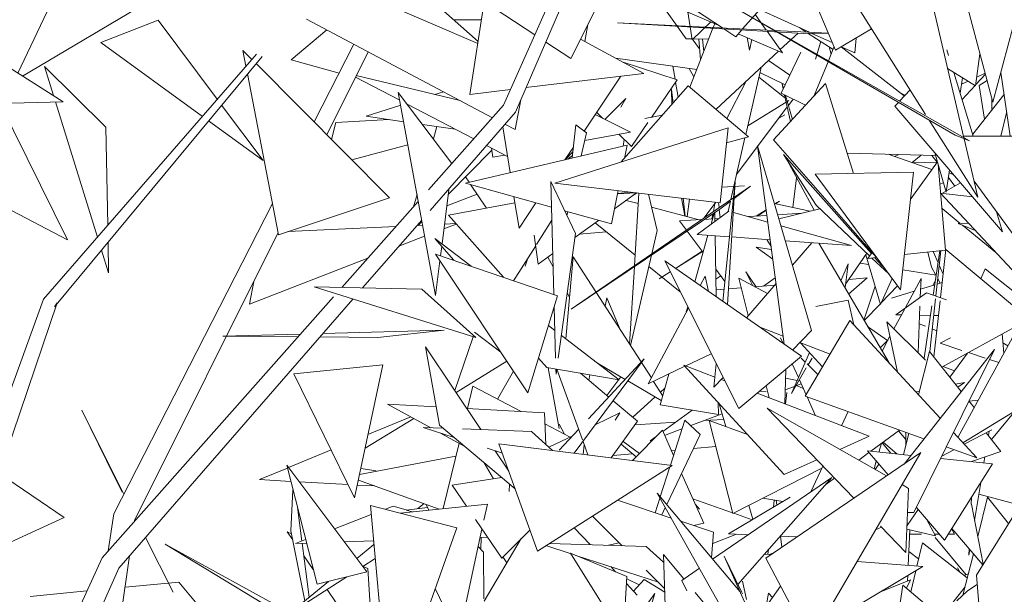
# Model space of a CAD drawing. Header units: metres. Extents: x -14.5 to 13.2, y -19 to 3.3.
# Tile 197 of 210: x 11.628 to 11.82, y 2.74 to 2.853. Entities that reach past the tile are written whole.
import ezdxf

# ---------------------------------------------------------------- set-up
doc = ezdxf.new("R2010")
doc.units = ezdxf.units.M
doc.layers.add('G-IMPT', color=7, linetype='Continuous', lineweight=5)
doc.layers.add('L-PLNT', color=7, linetype='Continuous', lineweight=5, true_color=0x005900)

# ---------------------------------------------------------------- blocks, each defined once
blk = doc.blocks.new('ÁRVORES ORNAMENTAIS - Pequeno e Médio Porte - Ipê-roxo-2870950-CORTE_CALÇADA')
at = {"layer": 'G-IMPT', "color": 253, "true_color": 0xaaaaaa}
for p, q in [((8.07006, 2.86582), (8.07781, 2.8365)), ((8.07215, 2.82953), (8.06396, 2.86453)), ((7.98462, 2.8345), (7.99677, 2.86264)), ((8.04046, 2.86239), (8.04709, 2.84663)), ((7.97734, 2.84836), (7.96254, 2.86154)), ((7.98234, 2.8359), (7.99375, 2.86161)), ((8.00445, 2.86007), (8.02424, 2.85152)), ((8.02505, 2.85099), (8.00943, 2.8613)), ((8.04202, 2.85015), (8.01746, 2.86137)), ((7.88753, 2.84217), (7.89503, 2.85805)), ((7.91468, 2.85717), (7.88845, 2.84158)), ((7.97728, 2.84797), (7.95794, 2.85627)), ((7.97576, 2.83801), (7.97852, 2.85611)), ((7.98843, 2.84962), (7.97859, 2.85609)), ((7.99543, 2.84502), (8.00117, 2.8564)), ((8.01798, 2.84884), (8.01252, 2.85658)), ((8.01826, 2.8541), (8.01914, 2.84868)), ((8.07048, 2.83006), (8.02889, 2.8541)), ((8.07324, 2.82892), (8.02889, 2.8541)), ((8.03236, 2.85456), (8.02899, 2.85079)), ((8.05142, 2.85515), (8.06469, 2.83409)), ((7.90369, 2.84814), (7.91491, 2.85248)), ((7.91491, 2.85248), (7.92644, 2.83705)), ((7.98017, 2.83345), (7.94388, 2.85271)), ((7.97798, 2.85256), (7.9726, 2.85259)), ((8.03147, 2.85356), (8.0336, 2.85057)), ((7.87295, 2.85141), (7.89638, 2.83656)), ((7.94784, 2.85062), (7.94085, 2.84475)), ((7.99817, 2.84836), (7.99877, 2.85165)), ((8.04568, 2.84997), (8.00457, 2.852)), ((8.00457, 2.852), (8.04084, 2.84993)), ((8.02319, 2.85094), (8.01867, 2.83941)), ((8.01914, 2.84868), (8.02278, 2.85215)), ((8.02354, 2.85182), (8.02325, 2.85108)), ((8.02764, 2.84928), (8.02531, 2.85082)), ((8.02883, 2.85061), (8.02764, 2.84928)), ((8.03377, 2.85033), (8.03679, 2.8461)), ((8.0414, 2.85018), (8.04008, 2.85104)), ((8.05417, 2.85079), (8.04709, 2.84663)), ((8.08172, 2.85104), (8.07781, 2.8365)), ((7.99734, 2.84881), (8.00968, 2.84208)), ((8.01798, 2.84884), (8.01912, 2.84883)), ((8.0206, 2.84693), (8.01914, 2.84883)), ((8.01929, 2.84883), (8.02236, 2.8488)), ((8.02046, 2.84882), (8.02076, 2.84474)), ((8.02117, 2.84881), (8.02141, 2.84639)), ((8.02814, 2.84984), (8.03679, 2.8461)), ((8.02986, 2.84909), (8.03033, 2.84663)), ((8.03078, 2.8487), (8.03033, 2.84663)), ((8.03981, 2.84999), (8.03632, 2.84675)), ((8.0457, 2.84994), (8.04084, 2.84993)), ((8.04665, 2.8468), (8.04179, 2.84993)), ((8.04646, 2.84813), (8.0425, 2.84993)), ((8.04322, 2.84488), (8.04426, 2.84834)), ((8.05087, 2.84611), (8.05112, 2.849)), ((7.90369, 2.84814), (7.92353, 2.83371)), ((7.93319, 2.84482), (7.93145, 2.84657)), ((7.93145, 2.84657), (7.93204, 2.84351)), ((7.94533, 2.83261), (7.9531, 2.84782)), ((7.99543, 2.84502), (7.99055, 2.84823)), ((8.03599, 2.84644), (8.02378, 2.83507)), ((8.04573, 2.84453), (8.04682, 2.84721)), ((8.04627, 2.84585), (8.0459, 2.84728)), ((8.05087, 2.84611), (8.04825, 2.84731)), ((8.06055, 2.83769), (8.04825, 2.84731)), ((8.0692, 2.84563), (8.06886, 2.84674)), ((7.8925, 2.79799), (7.93408, 2.84586)), ((7.89465, 2.79647), (7.93518, 2.84543)), ((7.9502, 2.84214), (7.94085, 2.84475)), ((7.94781, 2.83011), (7.95589, 2.84634)), ((8.00418, 2.84509), (8.02002, 2.84286)), ((8.03822, 2.84179), (8.03404, 2.84463)), ((8.04037, 2.84626), (8.0365, 2.83821)), ((8.07447, 2.83968), (8.07532, 2.84592)), ((7.90467, 2.83159), (7.89269, 2.84345)), ((7.89269, 2.84345), (7.89446, 2.83778)), ((7.96005, 2.8178), (7.934, 2.84401)), ((8.01618, 2.84084), (8.00547, 2.84438)), ((8.01579, 2.84097), (8.01536, 2.84351)), ((8.01946, 2.84142), (8.01856, 2.84306)), ((8.02959, 2.83014), (8.03258, 2.84327)), ((8.04298, 2.83776), (8.04567, 2.84439)), ((8.07447, 2.83968), (8.06899, 2.84303)), ((7.93233, 2.842), (7.93838, 2.81059)), ((7.96206, 2.83685), (7.95342, 2.84137)), ((7.97386, 2.8368), (7.95358, 2.84169)), ((7.9867, 2.83932), (8.00968, 2.84208)), ((8.00523, 2.84155), (7.99805, 2.83083)), ((8.01618, 2.84084), (8.0112, 2.83352)), ((8.03215, 2.84137), (8.03718, 2.83742)), ((8.03235, 2.84226), (8.03729, 2.83985)), ((8.07401, 2.82983), (8.07022, 2.84228)), ((8.07146, 2.83822), (8.07188, 2.84126)), ((8.0745, 2.83992), (8.07638, 2.84194)), ((8.0747, 2.84139), (8.07632, 2.84215)), ((8.07516, 2.83977), (8.0767, 2.8407)), ((8.07936, 2.84226), (8.08119, 2.82982)), ((7.97576, 2.83801), (7.9837, 2.83896)), ((8.01836, 2.83968), (8.00531, 2.82482)), ((8.01518, 2.83606), (8.01513, 2.83894)), ((8.01513, 2.83894), (8.01541, 2.83632)), ((8.01638, 2.83743), (8.01588, 2.8404)), ((8.03011, 2.82969), (8.01836, 2.83968)), ((8.02958, 2.84048), (8.0259, 2.83327)), ((8.03504, 2.82913), (8.04518, 2.84015)), ((8.03671, 2.84006), (8.03692, 2.83909)), ((8.03671, 2.84006), (8.03696, 2.83918)), ((8.05066, 2.82256), (8.04518, 2.84015)), ((8.0596, 2.83666), (8.06166, 2.8389)), ((8.0717, 2.83997), (8.073, 2.84058)), ((8.07182, 2.83703), (8.07435, 2.83975)), ((8.07516, 2.83977), (8.07622, 2.83316)), ((7.96178, 2.83837), (7.96905, 2.79869)), ((7.96178, 2.83837), (7.97225, 2.82452)), ((7.97059, 2.83853), (7.9689, 2.838)), ((7.98569, 2.83697), (7.98456, 2.83112)), ((8.00617, 2.8372), (8.00212, 2.8331)), ((8.00617, 2.8372), (8.00524, 2.83553)), ((8.04125, 2.83588), (8.0365, 2.83821)), ((8.03719, 2.83787), (8.03833, 2.83271)), ((8.03737, 2.83778), (8.03872, 2.83313)), ((8.03793, 2.83586), (8.03883, 2.83707)), ((8.06063, 2.83777), (8.05956, 2.83846)), ((8.0739, 2.83022), (8.08, 2.83794)), ((8.07765, 2.83497), (8.07766, 2.83707)), ((7.8746, 2.83602), (7.89638, 2.83656)), ((7.88405, 2.83625), (7.89723, 2.80957)), ((7.89485, 2.83653), (7.90306, 2.81014)), ((7.92728, 2.83592), (7.93538, 2.82508)), ((7.96224, 2.83588), (7.95552, 2.83375)), ((7.97649, 2.8293), (7.9635, 2.83609)), ((7.96766, 2.81934), (7.98234, 2.8359)), ((8.0278, 2.82233), (8.0377, 2.83556)), ((8.02997, 2.83184), (8.038, 2.83678)), ((8.05872, 2.8357), (8.05941, 2.83645)), ((8.05872, 2.8357), (8.07971, 2.81117)), ((7.94959, 2.83249), (7.96001, 2.83309)), ((7.96283, 2.83267), (7.95552, 2.83375)), ((7.96798, 2.81535), (7.98462, 2.8345)), ((8.00021, 2.83405), (8.00712, 2.83065)), ((8.00171, 2.83331), (8.0005, 2.83449)), ((8.0099, 2.83328), (8.0133, 2.83392)), ((8.03605, 2.83336), (8.03723, 2.83404)), ((8.06538, 2.833), (8.07487, 2.81794)), ((8.0794, 2.82982), (8.08052, 2.83439)), ((7.90467, 2.83159), (7.90505, 2.81243)), ((7.92473, 2.83283), (7.93538, 2.82508)), ((7.94959, 2.83249), (7.94874, 2.82918)), ((7.97289, 2.83118), (7.9665, 2.83213)), ((7.96932, 2.83171), (7.96862, 2.82933)), ((7.98217, 2.83168), (7.9836, 2.82273)), ((7.98456, 2.83112), (7.98259, 2.83217)), ((8.02619, 2.83149), (7.99235, 2.82067)), ((7.99644, 2.83205), (7.99573, 2.82558)), ((7.99644, 2.83205), (7.99852, 2.83048)), ((8.0105, 2.8325), (8.0073, 2.82781)), ((8.02619, 2.83149), (8.02458, 2.81684)), ((7.99744, 2.82598), (7.99852, 2.83048)), ((7.99817, 2.82901), (8.00712, 2.83065)), ((8.0073, 2.82781), (8.00484, 2.83023)), ((8.00587, 2.82921), (8.0057, 2.82792)), ((8.03011, 2.82969), (8.02586, 2.82855)), ((8.02669, 2.81747), (8.02944, 2.82951)), ((8.03504, 2.82913), (8.0555, 2.80566)), ((8.07048, 2.83006), (8.07324, 2.82892)), ((8.07208, 2.82984), (8.08692, 2.82981)), ((8.07487, 2.81794), (8.0722, 2.82935)), ((7.89723, 2.80957), (7.8635, 2.82724)), ((7.95268, 2.82521), (7.96365, 2.82814)), ((8.00643, 2.82809), (7.97487, 2.82067)), ((7.9831, 2.82584), (7.97897, 2.828)), ((7.98021, 2.82572), (7.97995, 2.82749)), ((7.99597, 2.82772), (7.9943, 2.82524)), ((8.00592, 2.82551), (8.00643, 2.82809)), ((8.04241, 2.7919), (8.03192, 2.82797)), ((8.03192, 2.82797), (8.03711, 2.78919)), ((7.98, 2.82712), (7.97153, 2.81843)), ((7.98021, 2.82572), (7.98252, 2.82614)), ((7.99586, 2.82675), (7.99439, 2.82526)), ((7.99487, 2.82538), (7.99579, 2.82606)), ((8.04333, 2.81634), (8.03698, 2.82624)), ((8.03698, 2.82624), (8.05411, 2.80691)), ((8.03759, 2.8253), (8.04296, 2.81537)), ((8.04942, 2.82653), (8.06667, 2.82607)), ((8.05737, 2.82632), (8.06595, 2.82336)), ((8.05862, 2.82588), (8.05945, 2.82626)), ((8.06209, 2.82469), (8.06386, 2.82614)), ((8.06594, 2.82609), (8.06695, 2.82474)), ((8.06652, 2.82659), (8.06874, 2.81893)), ((8.06179, 2.81757), (8.06702, 2.82484)), ((8.06222, 2.82465), (8.06691, 2.82478)), ((8.06861, 2.80754), (8.06718, 2.82432)), ((7.97489, 2.82188), (7.97558, 2.82084)), ((8.03879, 2.8159), (8.03953, 2.8217)), ((8.04313, 2.82241), (8.06237, 2.8228)), ((8.04313, 2.82241), (8.05981, 2.79983)), ((8.06237, 2.8228), (8.05981, 2.79983)), ((8.06874, 2.81893), (8.06935, 2.82327)), ((8.06915, 2.82179), (8.07041, 2.8201)), ((8.06927, 2.82268), (8.07022, 2.82226)), ((7.99168, 2.81597), (7.97487, 2.82067)), ((7.97588, 2.82039), (7.97898, 2.81575)), ((7.99635, 2.81081), (7.99155, 2.82096)), ((7.99214, 2.79892), (7.99155, 2.82096)), ((7.99235, 2.82067), (8.02458, 2.81684)), ((8.03051, 2.8201), (7.99553, 2.79603)), ((8.02936, 2.82013), (8.02491, 2.81985)), ((8.02492, 2.81991), (8.02936, 2.82013)), ((8.02512, 2.79756), (8.02756, 2.82098)), ((8.02756, 2.82098), (8.02606, 2.7969)), ((8.03051, 2.8201), (8.02735, 2.81769)), ((8.0675, 2.82048), (8.06821, 2.82074)), ((8.06785, 2.81866), (8.07153, 2.82073)), ((8.07415, 2.82102), (8.08437, 2.80706)), ((7.96005, 2.8178), (7.93838, 2.81059)), ((7.96543, 2.81842), (7.96474, 2.81605)), ((7.97032, 2.80879), (7.97164, 2.81934)), ((7.97125, 2.81623), (7.97714, 2.81851)), ((7.98435, 2.81802), (7.98534, 2.81187)), ((8.0034, 2.81269), (8.00468, 2.81921)), ((8.00398, 2.81564), (8.0083, 2.81878)), ((8.0082, 2.81879), (8.00455, 2.81856)), ((8.0071, 2.81892), (8.00457, 2.81866)), ((8.00834, 2.81877), (8.00731, 2.81806)), ((8.00875, 2.81872), (8.00787, 2.80452)), ((8.01062, 2.8185), (8.01233, 2.81143)), ((8.01706, 2.81774), (8.0177, 2.81425)), ((8.0174, 2.8177), (8.01777, 2.81423)), ((8.09267, 2.79187), (8.06761, 2.81868)), ((8.06761, 2.81868), (8.07385, 2.81802)), ((7.90628, 2.75608), (7.93721, 2.81668)), ((7.95076, 2.80028), (7.96568, 2.8171)), ((7.97158, 2.81438), (7.98455, 2.81679)), ((7.98865, 2.81682), (7.98534, 2.81187)), ((8.00862, 2.81666), (8.00625, 2.81729)), ((8.02049, 2.81351), (8.01123, 2.81597)), ((8.01861, 2.81755), (8.01817, 2.81413)), ((8.02148, 2.81388), (8.02377, 2.81694)), ((8.02327, 2.81511), (8.02359, 2.8167)), ((8.02428, 2.81688), (8.02438, 2.81588)), ((8.02655, 2.81708), (8.02454, 2.81555)), ((8.02615, 2.81511), (8.02661, 2.81713)), ((8.0352, 2.8167), (8.04209, 2.81516)), ((8.0354, 2.81666), (8.03618, 2.81716)), ((8.03543, 2.81665), (8.03618, 2.81716)), ((8.04407, 2.81564), (8.03607, 2.81371)), ((8.04333, 2.81634), (8.05378, 2.80645)), ((8.06791, 2.81572), (8.07148, 2.8128)), ((7.98228, 2.80229), (7.97158, 2.81438)), ((8.0034, 2.81269), (7.99424, 2.81525)), ((7.99467, 2.81434), (7.99485, 2.81508)), ((7.99553, 2.79603), (8.02454, 2.81555)), ((8.02012, 2.81064), (8.02628, 2.8152)), ((8.02284, 2.81265), (8.02345, 2.81482)), ((8.02297, 2.81367), (8.02317, 2.81463)), ((8.02354, 2.81488), (8.02357, 2.81319)), ((8.02356, 2.8137), (8.02433, 2.81375)), ((8.02442, 2.81547), (8.02457, 2.81393)), ((8.03392, 2.81306), (8.02718, 2.81495)), ((8.03013, 2.81412), (8.03374, 2.81435)), ((8.03164, 2.81422), (8.03359, 2.81548)), ((8.0319, 2.81423), (8.0336, 2.8154)), ((8.03584, 2.81448), (8.04048, 2.81478)), ((8.07971, 2.81117), (8.07853, 2.81504)), ((7.94022, 2.81121), (7.96134, 2.81221)), ((7.95481, 2.80019), (7.96634, 2.81346)), ((7.96542, 2.8124), (7.96653, 2.81246)), ((7.96639, 2.81317), (7.96566, 2.81242)), ((7.97069, 2.81174), (7.97309, 2.81267)), ((7.9708, 2.81266), (7.97301, 2.81276)), ((7.98876, 2.80867), (7.99175, 2.8134)), ((7.99624, 2.81002), (8.00088, 2.81339)), ((8.008, 2.80658), (8.0002, 2.8129)), ((8.01668, 2.81327), (8.02099, 2.81354)), ((8.01668, 2.81327), (8.01801, 2.81149)), ((8.02161, 2.81358), (8.02313, 2.81368)), ((8.05023, 2.80848), (8.03646, 2.81234)), ((8.07107, 2.81278), (8.07305, 2.81286)), ((8.07107, 2.81278), (8.0744, 2.81141)), ((8.07193, 2.81243), (8.07844, 2.80709)), ((7.91031, 2.75476), (7.9383, 2.81099)), ((7.96188, 2.80833), (7.96692, 2.81028)), ((7.9891, 2.80485), (7.98832, 2.8105)), ((7.99635, 2.81081), (7.99299, 2.78648)), ((8.00233, 2.81117), (7.99713, 2.81067)), ((8.01233, 2.81143), (8.01126, 2.80685)), ((8.01818, 2.81127), (8.02128, 2.80714)), ((8.01965, 2.80137), (8.02222, 2.81049)), ((8.02643, 2.81019), (8.02012, 2.81064)), ((8.02362, 2.81039), (8.02384, 2.79845)), ((8.03438, 2.80962), (8.02688, 2.81015)), ((7.90511, 2.8091), (7.90523, 2.80316)), ((7.97599, 2.80443), (7.96892, 2.80986)), ((7.96892, 2.80986), (7.97262, 2.80559)), ((7.97003, 2.80647), (7.97026, 2.80831)), ((7.98428, 2.8016), (7.98861, 2.80844)), ((8.03489, 2.80583), (8.03161, 2.80816)), ((8.03464, 2.80769), (8.03161, 2.80816)), ((8.03455, 2.8083), (8.03369, 2.80966)), ((8.05023, 2.80848), (8.03732, 2.8094)), ((8.0425, 2.80903), (8.0387, 2.80467)), ((8.04384, 2.80894), (8.05756, 2.78554)), ((7.90385, 2.80759), (7.90523, 2.80316)), ((7.99285, 2.79867), (7.96901, 2.80682)), ((7.96901, 2.80682), (7.98707, 2.77971)), ((7.98709, 2.80603), (7.98653, 2.80445)), ((7.9891, 2.80485), (7.99192, 2.80689)), ((7.99096, 2.80619), (7.99199, 2.80431)), ((7.9945, 2.79023), (7.99591, 2.80629)), ((7.99585, 2.80557), (7.99573, 2.80632)), ((8.01117, 2.7826), (7.99591, 2.80629)), ((8.01119, 2.80657), (8.00707, 2.78896)), ((8.01588, 2.804), (8.0211, 2.80738)), ((8.01591, 2.80398), (8.02114, 2.80732)), ((8.04907, 2.80093), (8.05323, 2.80697)), ((8.05301, 2.80666), (8.05592, 2.79698)), ((8.05342, 2.80595), (8.05425, 2.8071)), ((8.05342, 2.80595), (8.05509, 2.80613)), ((8.05421, 2.80604), (8.05757, 2.80286)), ((8.05482, 2.8061), (8.05694, 2.80371)), ((8.06058, 2.8067), (8.06861, 2.80754)), ((8.06513, 2.80717), (8.06584, 2.80428)), ((8.06714, 2.80509), (8.06615, 2.80728)), ((8.06621, 2.79879), (8.06749, 2.80742)), ((8.06669, 2.79863), (8.06765, 2.80744)), ((8.06762, 2.7983), (8.06867, 2.80767)), ((8.08401, 2.79487), (8.06867, 2.80767)), ((7.93273, 2.79703), (7.95581, 2.80598)), ((7.96905, 2.79869), (7.9699, 2.80548)), ((8.00786, 2.80432), (8.00692, 2.7892)), ((8.01678, 2.79946), (8.01069, 2.8044)), ((8.04048, 2.78684), (8.01377, 2.80547)), ((8.01377, 2.80547), (8.02822, 2.77662)), ((8.04959, 2.80491), (8.04814, 2.80159)), ((8.04897, 2.80018), (8.04959, 2.80491)), ((8.05359, 2.80474), (8.05188, 2.80501)), ((8.06668, 2.80271), (8.06584, 2.80428)), ((8.06814, 2.80291), (8.06734, 2.80465)), ((8.01271, 2.80194), (8.01485, 2.80333)), ((8.01271, 2.80194), (8.01486, 2.80331)), ((8.0207, 2.80064), (8.02166, 2.80246)), ((8.02233, 2.7995), (8.02166, 2.80246)), ((8.02374, 2.80385), (8.02553, 2.80148)), ((8.02471, 2.80257), (8.02378, 2.80188)), ((8.03156, 2.80044), (8.02962, 2.80332)), ((8.02962, 2.80332), (8.03095, 2.80063)), ((8.06679, 2.80269), (8.06024, 2.80371)), ((8.0763, 2.80395), (8.0755, 2.80197)), ((8.0763, 2.80395), (8.0851, 2.79687)), ((7.93273, 2.79703), (7.93356, 2.80146)), ((7.9664, 2.79993), (7.94532, 2.8004)), ((7.94532, 2.8004), (7.9769, 2.79049)), ((8.02823, 2.80208), (8.03008, 2.79479)), ((8.02823, 2.80208), (8.03383, 2.79909)), ((8.03553, 2.80103), (8.02971, 2.79436)), ((8.03133, 2.80042), (8.03526, 2.80073)), ((8.03537, 2.80217), (8.03306, 2.80056)), ((8.05332, 2.80215), (8.04968, 2.79897)), ((8.04972, 2.80187), (8.05332, 2.80215)), ((8.05484, 2.80057), (8.05266, 2.79389)), ((8.05816, 2.80206), (8.05592, 2.79698)), ((8.05606, 2.7973), (8.05923, 2.80062)), ((8.06069, 2.79622), (8.06381, 2.80203)), ((8.06367, 2.79839), (8.06381, 2.80203)), ((8.06373, 2.79995), (8.06651, 2.80082)), ((8.06612, 2.8007), (8.06667, 2.80186)), ((8.06694, 2.80095), (8.06795, 2.80127)), ((8.06752, 2.80113), (8.06706, 2.802)), ((7.90395, 2.74749), (7.94913, 2.79844)), ((7.9664, 2.79993), (7.9769, 2.79049)), ((7.99285, 2.79867), (7.98707, 2.77971)), ((7.99475, 2.79926), (7.99522, 2.79841)), ((8.02382, 2.79983), (8.02537, 2.79995)), ((8.02625, 2.80002), (8.0287, 2.80021)), ((8.05807, 2.79818), (8.06248, 2.79956)), ((8.05891, 2.79493), (8.06488, 2.79926)), ((8.06876, 2.79789), (8.06488, 2.79926)), ((8.08616, 2.79883), (8.07102, 2.77097)), ((7.86938, 2.73414), (7.8925, 2.79799)), ((7.87363, 2.73362), (7.89516, 2.79727)), ((7.89516, 2.79727), (7.89465, 2.79647)), ((7.90722, 2.74542), (7.95291, 2.79801)), ((7.99247, 2.78648), (7.9922, 2.79653)), ((8.00213, 2.79663), (8.0025, 2.79829)), ((8.00505, 2.7921), (8.0025, 2.79829)), ((8.01799, 2.79551), (8.01827, 2.7965)), ((8.04956, 2.79782), (8.04329, 2.79657)), ((8.04956, 2.79782), (8.05067, 2.79299)), ((8.05271, 2.7938), (8.05588, 2.79711)), ((8.06323, 2.7875), (8.0636, 2.79661)), ((8.0644, 2.78648), (8.0659, 2.7967)), ((8.0655, 2.78777), (8.06663, 2.79809)), ((8.06632, 2.7867), (8.06755, 2.79766)), ((8.01056, 2.78143), (8.01839, 2.79626)), ((8.05852, 2.79219), (8.06057, 2.79601)), ((8.05891, 2.79493), (8.05999, 2.79491)), ((8.06353, 2.79485), (8.06563, 2.79481)), ((8.06627, 2.7948), (8.06723, 2.79479)), ((7.99233, 2.7919), (7.99108, 2.79286)), ((8.0322, 2.79262), (8.0369, 2.7908)), ((8.04121, 2.77903), (8.04992, 2.79381)), ((8.06754, 2.77474), (8.04992, 2.79381)), ((8.05724, 2.78992), (8.05338, 2.79267)), ((8.05924, 2.78372), (8.05716, 2.79355)), ((8.06469, 2.78605), (8.05716, 2.79355)), ((8.06346, 2.79321), (8.06469, 2.79271)), ((8.06789, 2.78473), (8.08302, 2.79304)), ((7.94269, 2.79118), (7.92752, 2.79076)), ((7.94223, 2.79065), (7.92752, 2.79076)), ((7.9707, 2.79195), (7.94709, 2.7913)), ((7.9707, 2.79195), (7.95776, 2.79054)), ((7.9728, 2.78016), (7.97637, 2.79066)), ((7.97668, 2.79155), (7.98177, 2.78766)), ((8.0049, 2.78225), (7.9936, 2.79092)), ((8.04241, 2.7919), (8.03874, 2.78805)), ((8.0562, 2.78787), (8.05775, 2.79075)), ((8.06599, 2.79218), (8.0669, 2.79181)), ((8.07997, 2.78743), (8.07968, 2.79121)), ((7.95776, 2.79054), (7.94649, 2.79062)), ((8.03689, 2.78935), (8.0364, 2.79043)), ((8.04016, 2.78954), (8.04607, 2.78727)), ((8.0403, 2.78949), (8.0446, 2.78477)), ((8.05582, 2.7885), (8.05738, 2.79006)), ((8.06755, 2.78941), (8.06957, 2.79044)), ((8.06755, 2.78941), (8.07179, 2.788)), ((8.07981, 2.78949), (8.08077, 2.7889)), ((7.9698, 2.77338), (7.96708, 2.78871)), ((7.96708, 2.78871), (7.97791, 2.77252)), ((8.02285, 2.78734), (8.0179, 2.78496)), ((8.04048, 2.78684), (8.02822, 2.77662)), ((8.04202, 2.7876), (8.03851, 2.77957)), ((8.06051, 2.76579), (8.07812, 2.78819)), ((8.06243, 2.75635), (8.07812, 2.78819)), ((8.06332, 2.7793), (8.06547, 2.78777)), ((8.07167, 2.77999), (8.06547, 2.78777)), ((8.06946, 2.78276), (8.07287, 2.78746)), ((8.07308, 2.78758), (8.07636, 2.78648)), ((7.9414, 2.7834), (7.95875, 2.7852)), ((7.95325, 2.75918), (7.95875, 2.7852)), ((7.98296, 2.78588), (7.97305, 2.77978)), ((7.98915, 2.78648), (7.99074, 2.78465)), ((7.99612, 2.76791), (8.00979, 2.78632)), ((8.00979, 2.78632), (7.99891, 2.77463)), ((8.00066, 2.78551), (8.00608, 2.78233)), ((8.0371, 2.76374), (8.01752, 2.78511)), ((8.01752, 2.78511), (8.02357, 2.78278)), ((8.02337, 2.7808), (8.02384, 2.78536)), ((8.03987, 2.78268), (8.03868, 2.78534)), ((8.04041, 2.78648), (8.04119, 2.78571)), ((8.04156, 2.78535), (8.0437, 2.78324)), ((8.04255, 2.78648), (8.04177, 2.78515)), ((8.07715, 2.78622), (8.07898, 2.78562)), ((7.9414, 2.7834), (7.95325, 2.75918)), ((7.98116, 2.77848), (7.98426, 2.78393)), ((8.0049, 2.78225), (7.99074, 2.78465)), ((7.99105, 2.7846), (7.9932, 2.77271)), ((7.99256, 2.78333), (7.99253, 2.78435)), ((7.99269, 2.78432), (7.99256, 2.78333)), ((7.99774, 2.77049), (7.99269, 2.7843)), ((8.00286, 2.77888), (7.99733, 2.78353)), ((7.99895, 2.78217), (7.99918, 2.78322)), ((8.01773, 2.78488), (8.01056, 2.78143)), ((8.01286, 2.77735), (8.01455, 2.78335)), ((8.03725, 2.77752), (8.03743, 2.78429)), ((8.04142, 2.78456), (8.03851, 2.77957)), ((8.07036, 2.784), (8.06813, 2.78486)), ((8.09523, 2.78424), (8.07198, 2.76994)), ((8.0052, 2.78285), (8.00248, 2.7792)), ((8.0066, 2.78203), (8.0131, 2.77822)), ((8.01337, 2.77918), (8.0116, 2.78193)), ((8.02337, 2.7808), (8.02517, 2.78267)), ((8.02481, 2.7823), (8.02551, 2.78203)), ((8.03358, 2.78109), (8.03418, 2.7787)), ((8.03963, 2.78213), (8.03738, 2.78255)), ((8.04042, 2.78144), (8.03937, 2.78105)), ((8.0395, 2.7811), (8.04083, 2.78052)), ((8.04138, 2.7793), (8.04007, 2.78224)), ((8.07054, 2.7814), (8.07232, 2.78175)), ((8.07232, 2.78175), (8.07102, 2.7808)), ((7.97634, 2.78102), (7.97528, 2.77664)), ((7.97634, 2.78102), (7.98577, 2.77605)), ((8.01376, 2.78056), (8.01295, 2.77983)), ((8.03181, 2.77961), (8.05366, 2.77121)), ((8.03355, 2.77998), (8.03232, 2.78004)), ((8.03911, 2.78095), (8.03732, 2.78027)), ((8.03759, 2.77979), (8.03733, 2.77749)), ((8.06279, 2.77988), (8.06351, 2.78003)), ((7.9681, 2.77289), (7.95967, 2.7775)), ((7.95967, 2.7775), (7.96916, 2.77698)), ((8.00849, 2.77414), (8.00372, 2.77815)), ((8.01193, 2.77891), (8.00753, 2.77495)), ((8.01286, 2.77735), (8.02427, 2.77544)), ((8.02422, 2.77779), (8.02427, 2.77544)), ((8.02442, 2.77758), (8.02572, 2.77312)), ((8.04121, 2.77903), (8.06437, 2.7707)), ((8.0432, 2.77523), (8.04156, 2.7789)), ((8.0742, 2.77681), (8.07315, 2.77812)), ((8.07319, 2.77808), (8.07499, 2.77827)), ((7.89998, 2.7763), (7.90645, 2.76315)), ((7.89998, 2.7763), (7.90822, 2.75989)), ((7.97515, 2.77664), (7.99032, 2.7758)), ((7.99055, 2.76963), (7.99032, 2.7758)), ((8.00021, 2.77343), (8.00503, 2.77576)), ((8.00503, 2.77576), (8.00411, 2.77433)), ((8.01916, 2.7763), (8.01343, 2.77212)), ((8.02499, 2.77562), (8.01885, 2.7733)), ((8.05068, 2.7591), (8.03376, 2.77673)), ((8.0571, 2.76347), (8.03376, 2.77673)), ((8.04957, 2.77602), (8.0483, 2.77327)), ((8.08222, 2.77623), (8.07756, 2.7706)), ((7.96478, 2.7747), (7.9553, 2.76887)), ((7.96421, 2.77502), (7.95586, 2.77155)), ((7.9698, 2.77338), (7.98458, 2.76094)), ((7.9904, 2.77362), (7.99529, 2.77104)), ((7.99419, 2.77162), (7.9932, 2.77357)), ((8.00849, 2.77414), (8.00334, 2.767)), ((8.01593, 2.77394), (8.008, 2.77346)), ((8.01769, 2.77436), (8.01488, 2.76555)), ((8.01769, 2.77436), (8.02073, 2.77159)), ((8.02531, 2.77451), (8.02144, 2.77428)), ((8.02706, 2.7561), (8.02244, 2.77431)), ((8.02991, 2.77159), (8.02244, 2.77431)), ((7.9705, 2.7728), (7.96661, 2.77294)), ((7.96661, 2.77294), (7.97267, 2.77097)), ((7.97464, 2.76931), (7.97004, 2.77183)), ((7.98776, 2.77215), (7.97429, 2.77266)), ((7.98776, 2.77215), (7.99186, 2.76844)), ((7.99698, 2.77255), (7.9932, 2.76849)), ((8.01332, 2.77238), (8.0075, 2.76648)), ((8.01332, 2.77238), (8.0155, 2.76748)), ((8.01715, 2.77265), (8.01376, 2.77138)), ((8.01416, 2.75787), (8.02073, 2.77159)), ((8.05961, 2.77241), (8.054, 2.76828)), ((8.06085, 2.77055), (8.05943, 2.77228)), ((8.06037, 2.76763), (8.06141, 2.77176)), ((8.06085, 2.77197), (8.06086, 2.76956)), ((8.07471, 2.76698), (8.07012, 2.77195)), ((8.07764, 2.77249), (8.07224, 2.76965)), ((8.0794, 2.76826), (8.07653, 2.7719)), ((8.07696, 2.77137), (8.07709, 2.7722)), ((7.97364, 2.76985), (7.97055, 2.75707)), ((7.98143, 2.76975), (8.01525, 2.76551)), ((7.98143, 2.76975), (7.98892, 2.74878)), ((7.99118, 2.76906), (7.99582, 2.7713)), ((7.9988, 2.76757), (7.99783, 2.77022)), ((7.99784, 2.76769), (7.99807, 2.76957)), ((8.00821, 2.7672), (8.00525, 2.76965)), ((8.00566, 2.77022), (8.00887, 2.76787)), ((8.01212, 2.77117), (8.01095, 2.77031)), ((8.04798, 2.76865), (8.05366, 2.77121)), ((8.0561, 2.76982), (8.05559, 2.76812)), ((8.05621, 2.7699), (8.05792, 2.76788)), ((8.05906, 2.76776), (8.05644, 2.77007)), ((7.94866, 2.76856), (7.94033, 2.7651)), ((7.97912, 2.76886), (7.98209, 2.7679)), ((7.98069, 2.76835), (7.98335, 2.76438)), ((8.00748, 2.7678), (8.00368, 2.76747)), ((8.01583, 2.76852), (8.01507, 2.76845)), ((8.02374, 2.7692), (8.0194, 2.76883)), ((8.03352, 2.7474), (8.06377, 2.76802)), ((8.04321, 2.73293), (8.06377, 2.76802)), ((8.05364, 2.76801), (8.05166, 2.76656)), ((8.06183, 2.76748), (8.05335, 2.76835)), ((8.05739, 2.76367), (8.05335, 2.76835)), ((8.07023, 2.76859), (8.06785, 2.76734)), ((8.06873, 2.76913), (8.07471, 2.76698)), ((8.0794, 2.76826), (8.07367, 2.76626)), ((7.97303, 2.7673), (7.95421, 2.76375)), ((7.98038, 2.76293), (7.97852, 2.76604)), ((8.0371, 2.76374), (8.04347, 2.76661)), ((8.05507, 2.76635), (8.05464, 2.76487)), ((8.05558, 2.76576), (8.05487, 2.76474)), ((8.07775, 2.76584), (8.06762, 2.76688)), ((8.07775, 2.76584), (8.06842, 2.75091)), ((8.07609, 2.76601), (8.07627, 2.76717)), ((7.89658, 2.75532), (7.88388, 2.76392)), ((7.94013, 2.76501), (7.93466, 2.76274)), ((7.94, 2.76554), (7.95564, 2.74472)), ((7.94, 2.76554), (7.94591, 2.74229)), ((7.95445, 2.76489), (7.95746, 2.76443)), ((8.01525, 2.76551), (7.98892, 2.74878)), ((8.01477, 2.76521), (8.01291, 2.75936)), ((8.01707, 2.76395), (8.02141, 2.75421)), ((8.02706, 2.7561), (8.04445, 2.76497)), ((8.04464, 2.76539), (8.0423, 2.76036)), ((7.90645, 2.76315), (7.90789, 2.76031)), ((7.9408, 2.7624), (7.93466, 2.76274)), ((7.95197, 2.76179), (7.94242, 2.76231)), ((7.95398, 2.76267), (7.96975, 2.75698)), ((7.98192, 2.76317), (7.97226, 2.76169)), ((7.98341, 2.7604), (7.98348, 2.76186)), ((8.02313, 2.7472), (8.04639, 2.76317)), ((8.02807, 2.74228), (8.04639, 2.76317)), ((8.04689, 2.76305), (8.04521, 2.76182)), ((8.07426, 2.75478), (8.07546, 2.76219)), ((7.94083, 2.75272), (7.94121, 2.76078)), ((7.95722, 2.76151), (7.95378, 2.76169)), ((7.97508, 2.75753), (7.97226, 2.76169)), ((8.0285, 2.7408), (8.01231, 2.76008)), ((8.03059, 2.72757), (8.01231, 2.76008)), ((8.06139, 2.76104), (8.06011, 2.76177)), ((8.06087, 2.74849), (8.06139, 2.76104)), ((7.9668, 2.75805), (7.96559, 2.75707)), ((8.01504, 2.75522), (8.00454, 2.75871)), ((8.01284, 2.75914), (8.01192, 2.75626)), ((8.02702, 2.75626), (8.01928, 2.759)), ((8.03827, 2.75934), (8.02622, 2.75216)), ((8.03296, 2.75911), (8.03686, 2.7585)), ((8.03515, 2.75876), (8.03499, 2.75738)), ((8.03567, 2.75779), (8.03556, 2.7587)), ((8.07361, 2.75795), (8.07367, 2.75932)), ((8.07487, 2.75166), (8.07679, 2.75929)), ((8.09124, 2.7556), (8.07509, 2.7599)), ((8.0809, 2.75415), (8.07679, 2.75929)), ((7.90517, 2.74886), (7.90628, 2.75608)), ((7.94207, 2.75738), (7.94295, 2.75074)), ((7.95632, 2.75772), (7.96013, 2.71664)), ((7.95632, 2.75772), (7.9732, 2.75334)), ((7.96076, 2.75754), (7.95925, 2.75696)), ((7.9633, 2.75684), (7.96076, 2.75754)), ((7.96216, 2.75621), (7.97916, 2.75795)), ((7.96749, 2.75729), (7.9633, 2.75679)), ((7.96454, 2.75645), (7.9633, 2.75679)), ((7.96771, 2.75678), (7.96724, 2.75789)), ((7.97849, 2.75483), (7.97916, 2.75795)), ((8.01319, 2.75584), (8.01388, 2.75729)), ((8.02058, 2.75698), (8.01978, 2.75788)), ((8.03084, 2.75491), (8.02724, 2.75619)), ((8.03021, 2.75771), (8.031, 2.75501)), ((8.06326, 2.75688), (8.06109, 2.75379)), ((8.06243, 2.75635), (8.06119, 2.75632)), ((8.06842, 2.75091), (8.0629, 2.7573)), ((8.07595, 2.74621), (8.07363, 2.75795)), ((8.08284, 2.75725), (8.07464, 2.74411)), ((7.89658, 2.75532), (7.87811, 2.74686)), ((7.95648, 2.75591), (7.94929, 2.75316)), ((7.98196, 2.7474), (7.97683, 2.75496)), ((7.99969, 2.75563), (8.00544, 2.74985)), ((8.02332, 2.75248), (8.01691, 2.7546)), ((8.01945, 2.75376), (8.02141, 2.75421)), ((8.06664, 2.75179), (8.06497, 2.75491)), ((7.94095, 2.75215), (7.94011, 2.75254)), ((7.94118, 2.75098), (7.94011, 2.75254)), ((7.94083, 2.75272), (7.94356, 2.73909)), ((7.96013, 2.71664), (7.9732, 2.75334)), ((7.97356, 2.73192), (7.97811, 2.75307)), ((7.98196, 2.7474), (7.98745, 2.7529)), ((7.99611, 2.75335), (7.9992, 2.75004)), ((8.02332, 2.75248), (8.02291, 2.74746)), ((8.05493, 2.75292), (8.0561, 2.75346)), ((8.06087, 2.74849), (8.05593, 2.75363)), ((8.06664, 2.75179), (8.06106, 2.75304)), ((8.06132, 2.74597), (8.06161, 2.75291)), ((8.06979, 2.7531), (8.07037, 2.75208)), ((8.06985, 2.7532), (8.07586, 2.74607)), ((7.91242, 2.75141), (7.91783, 2.74077)), ((7.91246, 2.75146), (7.91783, 2.74077)), ((7.94369, 2.75102), (7.94172, 2.75027)), ((7.94387, 2.75034), (7.94172, 2.75027)), ((7.943, 2.75031), (7.94439, 2.73977)), ((7.95696, 2.75077), (7.95123, 2.75058)), ((7.97918, 2.75149), (7.97776, 2.75144)), ((7.97789, 2.74913), (7.97797, 2.75145)), ((7.98578, 2.75123), (7.97852, 2.73899)), ((8.00283, 2.74993), (8.00489, 2.7504)), ((8.02314, 2.75029), (8.02777, 2.75209)), ((8.03011, 2.75199), (8.02622, 2.75216)), ((8.03964, 2.75157), (8.03635, 2.75171)), ((8.03663, 2.74952), (8.03638, 2.75171)), ((8.06388, 2.75209), (8.06157, 2.75209)), ((8.06301, 2.74583), (8.06407, 2.75041)), ((8.07283, 2.74356), (8.06407, 2.75041)), ((8.0674, 2.75208), (8.06648, 2.75209)), ((8.06657, 2.75141), (8.0726, 2.74415)), ((8.07037, 2.75208), (8.06915, 2.75208)), ((7.9592, 2.7266), (7.91626, 2.75013)), ((7.9448, 2.73284), (7.91626, 2.75013)), ((7.95703, 2.75008), (7.95367, 2.74734)), ((7.97738, 2.74967), (7.97841, 2.74858)), ((7.9785, 2.73947), (7.97841, 2.74858)), ((7.9906, 2.74985), (7.99549, 2.74826)), ((8.01018, 2.74971), (7.99128, 2.75028)), ((8.00565, 2.73189), (7.99542, 2.74837)), ((8.00641, 2.74381), (7.99542, 2.74837)), ((8.01018, 2.74971), (8.01356, 2.74661)), ((8.03403, 2.74907), (8.03392, 2.74816)), ((8.03417, 2.74814), (8.03509, 2.74847)), ((8.06143, 2.74872), (8.06334, 2.74724)), ((8.07315, 2.74798), (8.07321, 2.74921)), ((8.07315, 2.74798), (8.07333, 2.74907)), ((7.86464, 2.66149), (7.90395, 2.74749)), ((7.90008, 2.68348), (7.90932, 2.74784)), ((7.94518, 2.74517), (7.94332, 2.74787)), ((7.95728, 2.74731), (7.95486, 2.74575)), ((7.98221, 2.74765), (7.98298, 2.74651)), ((7.99644, 2.74794), (8.01255, 2.7427)), ((8.01351, 2.74813), (8.01752, 2.74334)), ((8.01351, 2.74813), (8.01447, 2.72108)), ((8.02537, 2.74782), (8.03041, 2.73652)), ((8.02537, 2.74782), (8.02878, 2.74083)), ((8.03328, 2.74821), (8.03456, 2.74811)), ((8.0411, 2.73301), (8.03352, 2.7474)), ((8.05132, 2.74677), (8.06415, 2.74574)), ((8.07198, 2.74017), (8.07402, 2.74826)), ((7.86828, 2.65772), (7.90722, 2.74542)), ((7.95564, 2.74472), (7.94591, 2.74229)), ((7.95582, 2.74536), (7.9549, 2.74578)), ((7.95582, 2.74536), (7.95671, 2.73144)), ((8.00323, 2.74574), (8.00415, 2.74474)), ((8.01018, 2.74508), (8.01375, 2.74149)), ((8.01709, 2.74305), (8.02055, 2.74542)), ((8.04904, 2.73675), (8.06415, 2.74574)), ((8.06185, 2.7408), (8.06281, 2.74494)), ((8.07146, 2.74463), (8.07093, 2.74553)), ((7.91893, 2.74273), (7.90844, 2.74172)), ((7.91893, 2.74273), (7.9261, 2.73411)), ((7.95172, 2.74374), (7.94025, 2.73639)), ((7.94817, 2.74285), (7.94025, 2.73639)), ((8.00565, 2.7319), (8.00641, 2.74381)), ((8.00877, 2.74217), (8.00638, 2.74333)), ((8.00768, 2.74098), (8.00976, 2.74326)), ((8.01377, 2.74074), (8.00976, 2.74326)), ((8.01709, 2.74305), (8.0181, 2.741)), ((8.02972, 2.73935), (8.02895, 2.74289)), ((8.05579, 2.74076), (8.06178, 2.74317)), ((8.06095, 2.74157), (8.06178, 2.74317)), ((8.0612, 2.74294), (8.06124, 2.74401)), ((8.07302, 2.74431), (8.07224, 2.74402)), ((8.07464, 2.74411), (8.07549, 2.73363)), ((7.90099, 2.741), (7.88989, 2.73993)), ((7.95438, 2.73181), (7.94787, 2.74127)), ((7.96898, 2.7415), (7.97356, 2.73192)), ((8.00632, 2.74243), (8.00841, 2.74019)), ((8.01975, 2.74069), (8.02897, 2.72968)), ((8.02895, 2.74044), (8.02878, 2.74083)), ((8.0325, 2.73642), (8.03639, 2.74194)), ((8.05841, 2.73032), (8.06029, 2.74212)), ((8.07102, 2.73306), (8.06029, 2.74212)), ((8.0724, 2.74182), (8.06775, 2.73582)), ((8.07082, 2.73906), (8.07289, 2.74104)), ((8.07479, 2.74223), (8.07289, 2.74104)), ((8.00087, 2.7252), (8.01182, 2.74052)), ((8.01182, 2.74052), (8.00485, 2.71759)), ((8.03402, 2.74057), (8.03361, 2.73799)), ((8.03402, 2.74057), (8.03482, 2.73971))]:
    blk.add_line(p, q, dxfattribs=at)

msp = doc.modelspace()

# ---------------------------------------------------------------- block references
at = {"layer": 'L-PLNT', "color": 253, "true_color": 0xaaaaaa}
msp.add_blockref('ÁRVORES ORNAMENTAIS - Pequeno e Médio Porte - Ipê-roxo-2870950-CORTE_CALÇADA', (3.74032, 0), dxfattribs=at)

doc.saveas('drawing.dxf')
